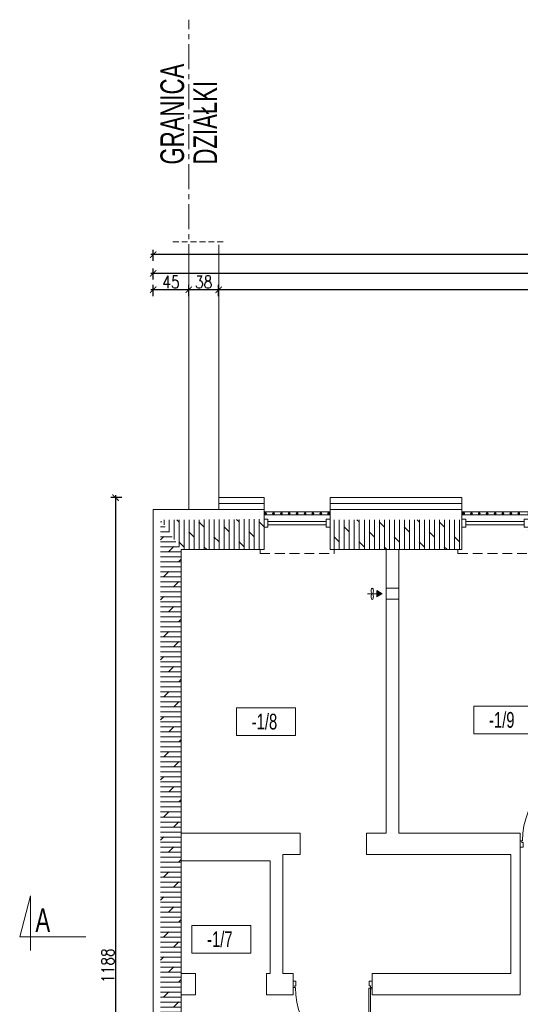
# Model space of a CAD drawing. Header units: millimetres. Extents: x 6354466 to 6508314, y -1889048 to -1342748.
# Tile 5 of 134: x 6381507 to 6387855, y -1855243 to -1842748. Entities that reach past the tile are written whole.
import ezdxf
from ezdxf.enums import TextEntityAlignment as Align

# ---------------------------------------------------------------- set-up
doc = ezdxf.new("R2010")
doc.units = ezdxf.units.MM
doc.header["$PDMODE"] = 3
doc.header["$PDSIZE"] = 10
doc.linetypes.add('CENTER', pattern=[50.8, 31.75, -6.35, 6.35, -6.35])
doc.linetypes.add('HIDDEN', pattern=[0.375, 0.25, -0.125])
for name, color, linetype, lineweight in [('L-2', 167, 'Continuous', 13), ('L-3', 10, 'Continuous', 18), ('L-4', 92, 'Continuous', 20), ('L-5', 152, 'Continuous', 9), ('L-AXIS', 10, 'CENTER', 18), ('L-DIM', 252, 'Continuous', 5), ('L-HATCH', 252, 'Continuous', 5), ('L-ISTN WYPOSAZ', 167, 'Continuous', 5), ('L-ISTNIEJĄCE BUDYNKI', 167, 'Continuous', 5), ('L-PPOŻ', 10, 'Continuous', 9)]:
    doc.layers.add(name, color=color, linetype=linetype, lineweight=lineweight)
doc.styles.add('160', font='simplex.shx', dxfattribs={"width": 0.8, "height": 160})
doc.styles.add('200', font='cdmsimpl.shx', dxfattribs={"width": 0.7, "height": 200})
doc.styles.add('250', font='cdmsimpl.shx', dxfattribs={"width": 0.7, "height": 250})
doc.linetypes.add('BATTING', pattern='A,0.00254,-2.54,[134,ltypeshp.shx,S=2.54,R=0,X=-2.54,Y=0],-5.08,[134,ltypeshp.shx,S=2.54,R=180,X=2.54,Y=0],-2.54', length=10.16254)
doc.dimstyles.new('160', dxfattribs={"dimtxt": 160, "dimasz": 80, "dimexe": 60, "dimexo": 3, "dimgap": 18, "dimtad": 1, "dimdec": 0, "dimlfac": 0.1, "dimrnd": 1, "dimtxsty": '160', "dimblk": 'ARCHTICK', "dimcen": 2.5, "dimdle": 30, "dimadec": 0, "dimazin": 0, "dimtfac": 1, "dimtdec": 0, "dimtix": 1, "dimtmove": 2, "dimatfit": 0, "dimldrblk": 'NONE', "dimfxl": 0, "dimarcsym": 0})

# ---------------------------------------------------------------- blocks, each defined once
blk = doc.blocks.new('PMUI_DRZWI6')
at = {"layer": 'L-ISTNIEJĄCE BUDYNKI'}
for p, q in [((-1000, 40), (-1000, -40)), ((-965, 40), (-1000, 40)), ((-965, -20), (-965, 40)), ((-35, -20), (-35, 40)), ((-35, 40), (0, 40)), ((-1000, -40), (-980, -40)), ((-980, -40), (-980, -20)), ((-980, -20), (-965, -20)), ((-20, -50), (-40, -50)), ((-40, -50), (-40, -1020)), ((-20, -20), (-35, -20)), ((-20, -40), (-20, -20)), ((0, -40), (-20, -40)), ((-20, -50), (-20, -60)), ((-20, -1020), (-20, -50)), ((-40, -1020), (-20, -1020))]:
    blk.add_line(p, q, dxfattribs=at)
for points in [[(0, 40), (0, -40)], [(-20, -50), (-20, -1020)]]:
    blk.add_lwpolyline(points, dxfattribs=at)
blk.add_circle((-10, -50), 10, dxfattribs=at)
blk.add_arc((2, -39), 974, 180.0458, 267.2742, dxfattribs=at)
blk = doc.blocks.new('*U5')
for p, q in [((-5, 0), (-5, -5)), ((5, -5), (5, 0)), ((-5, -5), (5, -5)), ((-2, -5), (-2, -79)), ((2, -5), (2, -79)), ((-5, -84), (-5, -79)), ((-5, -79), (5, -79)), ((5, -79), (5, -84))]:
    blk.add_line(p, q)
blk = doc.blocks.new('opis pom')
at = {"color": 0}
blk.add_lwpolyline([(252897, -40977), (253644, -40977), (253644, -41327), (252897, -41327)], close=True, dxfattribs=at)
at = {"layer": 'L-4', "lineweight": 30, "style": '250', "width": 0.7}
blk.add_attdef('2', text='', height=250, dxfattribs=at).set_placement((253252, -41152), align=Align.MIDDLE_CENTER)
blk = doc.blocks.new('_ArchTick')
at = {"color": 0, "linetype": 'ByBlock', "const_width": 0.15}
blk.add_lwpolyline([(-0.5, -0.5), (0.5, 0.5)], dxfattribs=at)
blk = doc.blocks.new('*D98')
at = {"layer": 'Defpoints', "color": 0, "ltscale": 10}
for p in [(6384030, -1846175), (6413285, -1846723), (6384030, -1848813)]:
    blk.add_point(p, dxfattribs=at)
at = {"layer": 'L-DIM', "color": 0, "lineweight": -2, "ltscale": 10, "transparency": 16777216}
for p, q in [((6384030, -1846255), (6384030, -1846115)), ((6413285, -1846255), (6413285, -1846115)), ((6413315, -1846175), (6384000, -1846175))]:
    blk.add_line(p, q, dxfattribs=at)
at = {"layer": 'L-DIM', "color": 0, "lineweight": -2, "ltscale": 10, "transparency": 16777216, "xscale": 80, "yscale": 80, "zscale": 80, "rotation": 180}
blk.add_blockref('_ArchTick', (6384030, -1846175), dxfattribs=at)
at = {"layer": 'L-DIM', "color": 0, "lineweight": -2, "ltscale": 10, "transparency": 16777216, "xscale": 80, "yscale": 80, "zscale": 80}
blk.add_blockref('_ArchTick', (6413285, -1846175), dxfattribs=at)
at = {"layer": 'L-DIM', "color": 0, "ltscale": 10, "transparency": 16777216, "insert": (6398658, -1846077), "char_height": 160, "attachment_point": 5, "style": '160'}
blk.add_mtext('2926', dxfattribs=at)
blk = doc.blocks.new('_None')
blk = doc.blocks.new('*D99')
at = {"layer": 'Defpoints', "color": 0, "ltscale": 10, "transparency": 16777216}
for p in [(6383650, -1846175), (6384030, -1848748), (6383650, -1848963)]:
    blk.add_point(p, dxfattribs=at)
at = {"layer": 'L-HATCH', "color": 0, "lineweight": -2, "ltscale": 10, "transparency": 16777216}
for p, q in [((6383650, -1846255), (6383650, -1846115)), ((6384030, -1846255), (6384030, -1846115)), ((6384060, -1846175), (6383620, -1846175))]:
    blk.add_line(p, q, dxfattribs=at)
at = {"layer": 'L-HATCH', "color": 0, "lineweight": -2, "ltscale": 10, "transparency": 16777216, "xscale": 80, "yscale": 80, "zscale": 80, "rotation": 180}
blk.add_blockref('_ArchTick', (6383650, -1846175), dxfattribs=at)
at = {"layer": 'L-HATCH', "color": 0, "lineweight": -2, "ltscale": 10, "transparency": 16777216, "xscale": 80, "yscale": 80, "zscale": 80}
blk.add_blockref('_ArchTick', (6384030, -1846175), dxfattribs=at)
at = {"layer": 'L-HATCH', "color": 0, "ltscale": 10, "transparency": 16777216, "insert": (6383840, -1846077), "char_height": 160, "attachment_point": 5, "style": '160'}
blk.add_mtext('38', dxfattribs=at)
blk = doc.blocks.new('*D100')
at = {"layer": 'Defpoints', "color": 0, "ltscale": 10, "transparency": 16777216}
for p in [(6383200, -1846175), (6383200, -1848963), (6383650, -1848963)]:
    blk.add_point(p, dxfattribs=at)
at = {"layer": 'L-HATCH', "color": 0, "lineweight": -2, "ltscale": 10, "transparency": 16777216}
for p, q in [((6383200, -1846255), (6383200, -1846115)), ((6383650, -1846255), (6383650, -1846115)), ((6383680, -1846175), (6383170, -1846175))]:
    blk.add_line(p, q, dxfattribs=at)
at = {"layer": 'L-HATCH', "color": 0, "lineweight": -2, "ltscale": 10, "transparency": 16777216, "xscale": 80, "yscale": 80, "zscale": 80, "rotation": 180}
blk.add_blockref('_ArchTick', (6383200, -1846175), dxfattribs=at)
at = {"layer": 'L-HATCH', "color": 0, "lineweight": -2, "ltscale": 10, "transparency": 16777216, "xscale": 80, "yscale": 80, "zscale": 80}
blk.add_blockref('_ArchTick', (6383650, -1846175), dxfattribs=at)
at = {"layer": 'L-HATCH', "color": 0, "ltscale": 10, "transparency": 16777216, "insert": (6383425, -1846077), "char_height": 160, "attachment_point": 5, "style": '160'}
blk.add_mtext('45', dxfattribs=at)
blk = doc.blocks.new('*D101')
at = {"layer": 'Defpoints', "color": 0, "transparency": 16777216}
for p in [(6413285, -1845966), (6413285, -1846723), (6383200, -1848963)]:
    blk.add_point(p, dxfattribs=at)
at = {"layer": 'L-HATCH', "color": 0, "lineweight": -2, "ltscale": 10, "transparency": 16777216}
for p, q in [((6383170, -1845966), (6413315, -1845966)), ((6383200, -1846046), (6383200, -1845906)), ((6413285, -1846046), (6413285, -1845906))]:
    blk.add_line(p, q, dxfattribs=at)
at = {"layer": 'L-HATCH', "color": 0, "linetype": 'ByBlock', "lineweight": -2, "transparency": 16777216, "xscale": 80, "yscale": 80, "zscale": 80, "rotation": 180}
blk.add_blockref('_ArchTick', (6383200, -1845966), dxfattribs=at)
at = {"layer": 'L-HATCH', "color": 0, "linetype": 'ByBlock', "lineweight": -2, "transparency": 16777216, "xscale": 80, "yscale": 80, "zscale": 80}
blk.add_blockref('_ArchTick', (6413285, -1845966), dxfattribs=at)
at = {"layer": 'L-HATCH', "color": 0, "ltscale": 10, "transparency": 16777216, "insert": (6398243, -1845868), "char_height": 160, "attachment_point": 5, "style": '160'}
blk.add_mtext('3009', dxfattribs=at)
blk = doc.blocks.new('*D102')
at = {"layer": 'Defpoints', "color": 0, "ltscale": 10, "transparency": 16777216}
for p in [(6383200, -1845730), (6413285, -1846723), (6383200, -1848963)]:
    blk.add_point(p, dxfattribs=at)
at = {"layer": 'L-DIM', "color": 0, "lineweight": -2, "ltscale": 10, "transparency": 16777216}
for p, q in [((6413315, -1845730), (6383170, -1845730)), ((6383200, -1845810), (6383200, -1845670)), ((6413285, -1845810), (6413285, -1845670))]:
    blk.add_line(p, q, dxfattribs=at)
at = {"layer": 'L-DIM', "color": 0, "lineweight": -2, "ltscale": 10, "transparency": 16777216, "xscale": 80, "yscale": 80, "zscale": 80, "rotation": 180}
blk.add_blockref('_ArchTick', (6383200, -1845730), dxfattribs=at)
at = {"layer": 'L-DIM', "color": 0, "lineweight": -2, "ltscale": 10, "transparency": 16777216, "xscale": 80, "yscale": 80, "zscale": 80}
blk.add_blockref('_ArchTick', (6413285, -1845730), dxfattribs=at)
at = {"layer": 'L-DIM', "color": 0, "ltscale": 10, "transparency": 16777216, "insert": (6398243, -1845632), "char_height": 160, "attachment_point": 5, "style": '160'}
blk.add_mtext('3009', dxfattribs=at)
blk = doc.blocks.new('*D107')
at = {"layer": 'Defpoints', "color": 0, "transparency": 16777216}
for p in [(6413285, -1848813), (6382723, -1860693), (6383200, -1860693)]:
    blk.add_point(p, dxfattribs=at)
at = {"layer": 'L-DIM', "color": 0, "lineweight": -2, "ltscale": 10, "transparency": 16777216}
for p, q in [((6382803, -1848813), (6382663, -1848813)), ((6382723, -1848783), (6382723, -1860723)), ((6382803, -1860693), (6382663, -1860693))]:
    blk.add_line(p, q, dxfattribs=at)
at = {"layer": 'L-DIM', "color": 0, "linetype": 'ByBlock', "lineweight": -2, "transparency": 16777216, "xscale": 80, "yscale": 80, "zscale": 80}
for p, rotation in [((6382723, -1848813), 90), ((6382723, -1860693), 270)]:
    blk.add_blockref('_ArchTick', p, dxfattribs=dict(at, rotation=rotation))
at = {"layer": 'L-DIM', "color": 0, "ltscale": 10, "transparency": 16777216, "insert": (6382625, -1854753), "char_height": 160, "attachment_point": 5, "rotation": 90, "style": '160'}
blk.add_mtext('1188', dxfattribs=at)

msp = doc.modelspace()

# ---------------------------------------------------------------- hatches: boundary and pattern name
at = {"layer": 'L-HATCH', "ltscale": 10, "true_color": 0x139b48, "transparency": 33554687}
h = msp.add_hatch(dxfattribs=at)
h.set_pattern_fill('DOLMIT', color=114, scale=10, angle=90)
h.paths.add_polyline_path([(6384605.3, -1849087), (6383293.6, -1849097.3), (6383555.3, -1849473.4), (6384605.3, -1849473.4)])
h = msp.add_hatch(dxfattribs=at)
h.set_pattern_fill('DOLMIT', color=114, scale=10)
h.paths.add_polyline_path([(6383555.3, -1855123.4), (6383555.3, -1854853.4), (6383555.3, -1853423.4), (6383555.3, -1853073.4), (6383555.3, -1849473.4), (6383293.6, -1849097.3), (6383293.6, -1860572.6), (6383555.3, -1860233.4)])
h = msp.add_hatch(dxfattribs=at)
h.set_pattern_fill('DOLMIT', color=114, scale=10, angle=90)
h.paths.add_polyline_path([(6393450.3, -1849137.3), (6393030.3, -1849137.3), (6393030.3, -1849623.4), (6393450.3, -1849623.4)])
h.paths.add_polyline_path([(6395645.3, -1849153.1), (6394290.3, -1849153.1), (6394290.3, -1849623.4), (6395300.3, -1849623.4), (6395645.3, -1849623.4), (6395645.3, -1849373.4)])
h.paths.add_polyline_path([(6390330.3, -1849105.6), (6389395.3, -1849105.6), (6389395.3, -1849623.4), (6389910.3, -1849623.4), (6390330.3, -1849623.4)])
h.paths.add_polyline_path([(6389395.3, -1849105.6), (6387955.3, -1849105.6), (6387955.3, -1849473.4), (6388955.3, -1849473.4), (6389395.3, -1849473.4)])
h.paths.add_polyline_path([(6387115.3, -1849093.3), (6385445.3, -1849093.3), (6385445.3, -1849473.4), (6386155.3, -1849473.4), (6386315.3, -1849473.4), (6387115.3, -1849473.4)])
at = {"layer": 'L-ISTN WYPOSAZ'}
h = msp.add_hatch(color=256, dxfattribs=at)
h.dxf.hatch_style = 1
h.paths.add_polyline_path([(6386105.3, -1850033.4), (6386037, -1849993.9), (6386037, -1850072.9)])

# ---------------------------------------------------------------- linework, layer by layer
at = {"layer": 'L-3', "ltscale": 10}
for p, q in [((6384605.3, -1848963.4), (6384605.3, -1848813.4)), ((6385445.3, -1848963.4), (6385445.3, -1848813.4)), ((6387115.3, -1848963.4), (6387115.3, -1848813.4)), ((6384030.3, -1848963.4), (6384605.3, -1848963.4)), ((6385445.3, -1848963.4), (6387115.3, -1848963.4))]:
    msp.add_line(p, q, dxfattribs=at)
at = {"layer": 'L-3'}
for p, q in [((6381507.1, -1854387.2), (6381645.6, -1853867.5)), ((6381645.6, -1853867.5), (6381645.6, -1854559.4)), ((6382345.2, -1854387.2), (6381507.1, -1854387.2))]:
    msp.add_line(p, q, dxfattribs=at)
at = {"layer": 'L-3', "ltscale": 10}
for points in [[(6384605.3, -1848813.4), (6384030.3, -1848813.4)], [(6387115.3, -1848813.4), (6385445.3, -1848813.4)]]:
    msp.add_lwpolyline(points, dxfattribs=at)
at = {"layer": 'L-3', "linetype": 'BATTING', "ltscale": 7}
for points in [[(6384605.3, -1848888.4), (6384030.3, -1848888.4)], [(6387115.3, -1848888.4), (6385445.3, -1848888.4)]]:
    msp.add_lwpolyline(points, dxfattribs=at)
at = {"layer": 'L-3', "ltscale": 500}
for points in [[(6384605.3, -1848993.4), (6385445.3, -1848993.4), (6385445.3, -1849033.4), (6384605.3, -1849033.4)], [(6387115.3, -1848993.4), (6387955.3, -1848993.4), (6387955.3, -1849033.4), (6387115.3, -1849033.4)]]:
    msp.add_lwpolyline(points, close=True, dxfattribs=at)
for centre, radius in [((6384625.3, -1849013.4), 12), ((6384625.3, -1849013.4), 11), ((6384625.3, -1849013.4), 10), ((6384625.3, -1849013.4), 9), ((6384625.3, -1849013.4), 8), ((6384625.3, -1849013.4), 7), ((6384625.3, -1849013.4), 6), ((6384625.3, -1849013.4), 5), ((6384725.3, -1849013.4), 12), ((6384725.3, -1849013.4), 11), ((6384725.3, -1849013.4), 10), ((6384725.3, -1849013.4), 9), ((6384725.3, -1849013.4), 8), ((6384725.3, -1849013.4), 7), ((6384725.3, -1849013.4), 6), ((6384725.3, -1849013.4), 5), ((6384725.3, -1849013.4), 4), ((6384725.3, -1849013.4), 3), ((6384725.3, -1849013.4), 3), ((6384725.3, -1849013.4), 2), ((6384725.3, -1849013.4), 1), ((6384825.3, -1849013.4), 12), ((6384825.3, -1849013.4), 11), ((6384825.3, -1849013.4), 10), ((6384825.3, -1849013.4), 9), ((6384825.3, -1849013.4), 8), ((6384825.3, -1849013.4), 7), ((6384825.3, -1849013.4), 6), ((6384825.3, -1849013.4), 5), ((6384825.3, -1849013.4), 4), ((6384825.3, -1849013.4), 3), ((6384825.3, -1849013.4), 3), ((6384825.3, -1849013.4), 2), ((6384825.3, -1849013.4), 1), ((6384925.3, -1849013.4), 12), ((6384925.3, -1849013.4), 11), ((6384925.3, -1849013.4), 10), ((6384925.3, -1849013.4), 9), ((6384925.3, -1849013.4), 8), ((6384925.3, -1849013.4), 7), ((6384925.3, -1849013.4), 6), ((6384925.3, -1849013.4), 5), ((6384925.3, -1849013.4), 4), ((6384925.3, -1849013.4), 3), ((6384925.3, -1849013.4), 3), ((6384925.3, -1849013.4), 2), ((6384925.3, -1849013.4), 1), ((6385025.3, -1849013.4), 12), ((6385025.3, -1849013.4), 11), ((6385025.3, -1849013.4), 10), ((6385025.3, -1849013.4), 9), ((6385025.3, -1849013.4), 8), ((6385025.3, -1849013.4), 7), ((6385025.3, -1849013.4), 6), ((6385025.3, -1849013.4), 5), ((6385025.3, -1849013.4), 4), ((6385025.3, -1849013.4), 3), ((6385025.3, -1849013.4), 3), ((6385025.3, -1849013.4), 2), ((6385025.3, -1849013.4), 1), ((6385125.3, -1849013.4), 12), ((6385125.3, -1849013.4), 11), ((6385125.3, -1849013.4), 10), ((6385125.3, -1849013.4), 9), ((6385125.3, -1849013.4), 8), ((6385125.3, -1849013.4), 7), ((6385125.3, -1849013.4), 6), ((6385125.3, -1849013.4), 5), ((6385125.3, -1849013.4), 4), ((6385125.3, -1849013.4), 3), ((6385125.3, -1849013.4), 3), ((6385125.3, -1849013.4), 2), ((6385125.3, -1849013.4), 1), ((6385225.3, -1849013.4), 12), ((6385225.3, -1849013.4), 11), ((6385225.3, -1849013.4), 10), ((6385225.3, -1849013.4), 9), ((6385225.3, -1849013.4), 8), ((6385225.3, -1849013.4), 7), ((6385225.3, -1849013.4), 6), ((6385225.3, -1849013.4), 5), ((6385225.3, -1849013.4), 4), ((6385225.3, -1849013.4), 3), ((6385225.3, -1849013.4), 3), ((6385225.3, -1849013.4), 2), ((6385225.3, -1849013.4), 1), ((6385325.3, -1849013.4), 12), ((6385325.3, -1849013.4), 11), ((6385325.3, -1849013.4), 10), ((6385325.3, -1849013.4), 9), ((6385325.3, -1849013.4), 8), ((6385325.3, -1849013.4), 7), ((6385325.3, -1849013.4), 6), ((6385325.3, -1849013.4), 5), ((6385325.3, -1849013.4), 4), ((6385325.3, -1849013.4), 3), ((6385325.3, -1849013.4), 3), ((6385325.3, -1849013.4), 2), ((6385325.3, -1849013.4), 1), ((6387135.3, -1849013.4), 6), ((6387235.3, -1849013.4), 12), ((6387235.3, -1849013.4), 11), ((6387235.3, -1849013.4), 10), ((6387235.3, -1849013.4), 9), ((6387235.3, -1849013.4), 8), ((6387235.3, -1849013.4), 7), ((6387235.3, -1849013.4), 6), ((6387235.3, -1849013.4), 5), ((6387235.3, -1849013.4), 4), ((6387235.3, -1849013.4), 3), ((6387235.3, -1849013.4), 3), ((6387235.3, -1849013.4), 2), ((6387235.3, -1849013.4), 1), ((6387335.3, -1849013.4), 12), ((6387335.3, -1849013.4), 11), ((6387335.3, -1849013.4), 10), ((6387335.3, -1849013.4), 9), ((6387335.3, -1849013.4), 8), ((6387335.3, -1849013.4), 7), ((6387335.3, -1849013.4), 6), ((6387335.3, -1849013.4), 5), ((6387335.3, -1849013.4), 4), ((6387335.3, -1849013.4), 3), ((6387335.3, -1849013.4), 3), ((6387335.3, -1849013.4), 2), ((6387335.3, -1849013.4), 1), ((6387435.3, -1849013.4), 12), ((6387435.3, -1849013.4), 11), ((6387435.3, -1849013.4), 10), ((6387435.3, -1849013.4), 9), ((6387435.3, -1849013.4), 8), ((6387435.3, -1849013.4), 7), ((6387435.3, -1849013.4), 6), ((6387435.3, -1849013.4), 5), ((6387435.3, -1849013.4), 4), ((6387435.3, -1849013.4), 3), ((6387435.3, -1849013.4), 3), ((6387435.3, -1849013.4), 2), ((6387435.3, -1849013.4), 1), ((6387535.3, -1849013.4), 12), ((6387535.3, -1849013.4), 11), ((6387535.3, -1849013.4), 10), ((6387535.3, -1849013.4), 9), ((6387535.3, -1849013.4), 8), ((6387535.3, -1849013.4), 7), ((6387535.3, -1849013.4), 6), ((6387535.3, -1849013.4), 5), ((6387535.3, -1849013.4), 4), ((6387535.3, -1849013.4), 3), ((6387535.3, -1849013.4), 3), ((6387535.3, -1849013.4), 2), ((6387535.3, -1849013.4), 1), ((6387635.3, -1849013.4), 12), ((6387635.3, -1849013.4), 11), ((6387635.3, -1849013.4), 10), ((6387635.3, -1849013.4), 9), ((6387635.3, -1849013.4), 8), ((6387635.3, -1849013.4), 7), ((6387635.3, -1849013.4), 6), ((6387635.3, -1849013.4), 5), ((6387635.3, -1849013.4), 4), ((6387635.3, -1849013.4), 3), ((6387635.3, -1849013.4), 3), ((6387635.3, -1849013.4), 2), ((6387635.3, -1849013.4), 1), ((6387735.3, -1849013.4), 12), ((6387735.3, -1849013.4), 11), ((6387735.3, -1849013.4), 10), ((6387735.3, -1849013.4), 9), ((6387735.3, -1849013.4), 8), ((6387735.3, -1849013.4), 7), ((6387735.3, -1849013.4), 6), ((6387735.3, -1849013.4), 5), ((6387735.3, -1849013.4), 4), ((6387735.3, -1849013.4), 3), ((6387735.3, -1849013.4), 3), ((6387735.3, -1849013.4), 2), ((6387735.3, -1849013.4), 1), ((6387835.3, -1849013.4), 12), ((6387835.3, -1849013.4), 11), ((6387835.3, -1849013.4), 10), ((6387835.3, -1849013.4), 9), ((6387835.3, -1849013.4), 8), ((6387835.3, -1849013.4), 7), ((6387835.3, -1849013.4), 6), ((6387835.3, -1849013.4), 5), ((6387835.3, -1849013.4), 4), ((6387835.3, -1849013.4), 3), ((6387835.3, -1849013.4), 3), ((6387835.3, -1849013.4), 2), ((6387835.3, -1849013.4), 1)]:
    msp.add_circle(centre, radius, dxfattribs=at)
at = {"layer": 'L-AXIS', "ltscale": 10}
for p, q in [((6383650.3, -1848963.4), (6383650.3, -1842748.5)), ((6383200.3, -1860693.4), (6383200.3, -1848963.4))]:
    msp.add_line(p, q, dxfattribs=at)
at = {"layer": 'L-DIM', "ltscale": 10}
msp.add_lwpolyline([(6383555.3, -1854853.4), (6383555.3, -1853423.4)], dxfattribs=at)
at = {"layer": 'L-HATCH', "linetype": 'HIDDEN', "ltscale": 300}
msp.add_line((6383449.6, -1845568.5), (6384098.4, -1845568.5), dxfattribs=at)
at = {"layer": 'L-HATCH', "ltscale": 10}
for p, q in [((6384030.3, -1848963.4), (6383650.3, -1848963.4)), ((6386315.3, -1849473.4), (6386155.3, -1849473.4)), ((6383555.3, -1853073.4), (6383555.3, -1853423.4)), ((6383555.3, -1855123.4), (6383555.3, -1854853.4))]:
    msp.add_line(p, q, dxfattribs=at)
at = {"layer": 'L-HATCH', "linetype": 'HIDDEN', "ltscale": 500}
for p, q in [((6384555.3, -1849473.4), (6384555.3, -1849523.4)), ((6385495.3, -1849523.4), (6385495.3, -1849473.4)), ((6387065.3, -1849473.4), (6387065.3, -1849523.4)), ((6384555.3, -1849523.4), (6385495.3, -1849523.4)), ((6387065.3, -1849523.4), (6388005.3, -1849523.4))]:
    msp.add_line(p, q, dxfattribs=at)
for centre, radius in [((6384625.3, -1849013.4), 4), ((6384625.3, -1849013.4), 3), ((6384625.3, -1849013.4), 3), ((6384625.3, -1849013.4), 2), ((6384625.3, -1849013.4), 1), ((6385425.3, -1849013.4), 12), ((6385425.3, -1849013.4), 11), ((6385425.3, -1849013.4), 10), ((6385425.3, -1849013.4), 9), ((6385425.3, -1849013.4), 8), ((6385425.3, -1849013.4), 7), ((6385425.3, -1849013.4), 6), ((6385425.3, -1849013.4), 5), ((6385425.3, -1849013.4), 4), ((6385425.3, -1849013.4), 3), ((6385425.3, -1849013.4), 3), ((6385425.3, -1849013.4), 2), ((6385425.3, -1849013.4), 1), ((6387135.3, -1849013.4), 12), ((6387135.3, -1849013.4), 11), ((6387135.3, -1849013.4), 10), ((6387135.3, -1849013.4), 9), ((6387135.3, -1849013.4), 8), ((6387135.3, -1849013.4), 7), ((6387135.3, -1849013.4), 5), ((6387135.3, -1849013.4), 4), ((6387135.3, -1849013.4), 3), ((6387135.3, -1849013.4), 3), ((6387135.3, -1849013.4), 2), ((6387135.3, -1849013.4), 1)]:
    msp.add_circle(centre, radius, dxfattribs=at)
at = {"layer": 'L-ISTN WYPOSAZ'}
for p, q in [((6386315.3, -1849963.4), (6386155.3, -1849963.4)), ((6386037, -1850033.4), (6385918.6, -1850033.4)), ((6386315.3, -1850103.4), (6386155.3, -1850103.4))]:
    msp.add_line(p, q, dxfattribs=at)
msp.add_lwpolyline([(6386105.3, -1850033.4), (6386037, -1849993.9), (6386037, -1850072.9)], close=True, dxfattribs=at)
at = {"layer": 'L-ISTN WYPOSAZ', "extrusion": (0, 0, -1)}
for centre in [(6385977.8, -1849997.9), (6385977.8, -1850068.8)]:
    msp.add_ellipse(centre, major_axis=(0, 35.5), ratio=0.4001939, dxfattribs=at)
at = {"layer": 'L-ISTNIEJĄCE BUDYNKI'}
for p, q in [((6383650.3, -1848963.4), (6383650.3, -1845603.7)), ((6384030.3, -1848963.4), (6384030.3, -1845603.7)), ((6383200.3, -1860693.4), (6383200.3, -1848963.4)), ((6384605.3, -1849473.4), (6384605.3, -1848963.4)), ((6384605.3, -1849373.4), (6384605.3, -1848963.4)), ((6383555.3, -1849473.4), (6383555.3, -1853073.4)), ((6384605.3, -1849473.4), (6383555.3, -1849473.4)), ((6386155.3, -1849473.4), (6385445.3, -1849473.4)), ((6386155.3, -1849473.4), (6386155.3, -1849963.4)), ((6386315.3, -1849473.4), (6386315.3, -1849963.4)), ((6387115.3, -1849473.4), (6386315.3, -1849473.4)), ((6386155.3, -1849963.4), (6386155.3, -1850103.4)), ((6386315.3, -1849963.4), (6386315.3, -1850103.4)), ((6386155.3, -1850103.4), (6386155.3, -1853073.4)), ((6386315.3, -1850103.4), (6386315.3, -1853073.4)), ((6385065.3, -1853073.4), (6383555.3, -1853073.4)), ((6385065.3, -1853073.4), (6385065.3, -1853343.4)), ((6386155.3, -1853073.4), (6385905.3, -1853073.4)), ((6385905.3, -1853073.4), (6385905.3, -1853343.4)), ((6387855.3, -1853073.4), (6386315.3, -1853073.4)), ((6387855.3, -1853343.4), (6387855.3, -1853073.4)), ((6384845.3, -1853343.4), (6385065.3, -1853343.4)), ((6384845.3, -1853343.4), (6384845.3, -1854173.4)), ((6385905.3, -1853343.4), (6387735.3, -1853343.4)), ((6387735.3, -1854068.4), (6387735.3, -1853343.4)), ((6387735.3, -1853343.4), (6387735.3, -1854853.4)), ((6387855.3, -1853343.4), (6387855.3, -1854853.4)), ((6383555.3, -1853423.4), (6383555.3, -1854853.4)), ((6383555.3, -1853423.4), (6384685.3, -1853423.4)), ((6384685.3, -1853423.4), (6384685.3, -1854173.4)), ((6384685.3, -1854173.4), (6384685.3, -1854853.4)), ((6384845.3, -1854173.4), (6384845.3, -1854853.4)), ((6387735.3, -1854853.4), (6387735.3, -1854128.4)), ((6383555.3, -1854853.4), (6383735.3, -1854853.4)), ((6383735.3, -1855123.4), (6383735.3, -1854853.4)), ((6384635.3, -1854853.4), (6384685.3, -1854853.4)), ((6384635.3, -1855123.4), (6384635.3, -1854853.4)), ((6384845.3, -1854853.4), (6384975.3, -1854853.4)), ((6384975.3, -1855123.4), (6384975.3, -1854853.4)), ((6385975.3, -1854853.4), (6387735.3, -1854853.4)), ((6385975.3, -1855123.4), (6385975.3, -1854853.4)), ((6387855.3, -1855123.4), (6387855.3, -1854853.4)), ((6383555.3, -1855123.4), (6383555.3, -1860233.4)), ((6383555.3, -1855123.4), (6383735.3, -1855123.4)), ((6384635.3, -1855123.4), (6384975.3, -1855123.4)), ((6385975.3, -1855123.4), (6387855.3, -1855123.4))]:
    msp.add_line(p, q, dxfattribs=at)
at = {"layer": 'L-ISTNIEJĄCE BUDYNKI', "ltscale": 10}
for p, q in [((6385445.3, -1849473.4), (6385445.3, -1848963.4)), ((6387115.3, -1849473.4), (6387115.3, -1848963.4))]:
    msp.add_line(p, q, dxfattribs=at)
at = {"layer": 'L-PPOŻ', "ltscale": 10}
msp.add_line((6383200.3, -1848963.4), (6383650.3, -1848963.4), dxfattribs=at)

# ---------------------------------------------------------------- block references
at = {"layer": 'L-5'}
ref = msp.add_blockref('opis pom', (6131359.3, -1810503.9), dxfattribs=at)
ref.add_attrib('2', '-1/8', dxfattribs={"layer": 'L-3', "height": 200, "style": '200', "width": 0.7}).set_placement((6384611.5, -1851655.8), align=Align.MIDDLE_CENTER)
ref = msp.add_blockref('opis pom', (6134368.4, -1810482.3), dxfattribs=at)
ref.add_attrib('2', '-1/9', dxfattribs={"layer": 'L-3', "height": 200, "style": '200', "width": 0.7}).set_placement((6387620.6, -1851634.2), align=Align.MIDDLE_CENTER)
ref = msp.add_blockref('opis pom', (6130793.1, -1813265.6), dxfattribs=at)
ref.add_attrib('2', '-1/7', dxfattribs={"layer": 'L-3', "height": 200, "style": '200', "width": 0.7}).set_placement((6384045.3, -1854417.5), align=Align.MIDDLE_CENTER)
at = {"layer": 'L-HATCH', "linetype": 'HIDDEN', "ltscale": 500, "xscale": -10, "yscale": 10, "zscale": 10, "rotation": 270}
for p in [(6385445.3, -1849137), (6387955.3, -1849137)]:
    msp.add_blockref('*U5', p, dxfattribs=at)
at = {"layer": 'L-ISTNIEJĄCE BUDYNKI', "xscale": -1, "rotation": 180}
msp.add_blockref('PMUI_DRZWI6', (6388855.3, -1853208.4), dxfattribs=at)
at = {"layer": 'L-ISTNIEJĄCE BUDYNKI'}
msp.add_blockref('PMUI_DRZWI6', (6385975.3, -1854988.4), dxfattribs=at)

# ---------------------------------------------------------------- texts
at = {"layer": 'L-2', "style": '200', "width": 0.7}
msp.add_text('A', height=300, dxfattribs=at).set_placement((6381705.9, -1854326.7))
at = {"layer": 'L-3', "style": '200', "width": 0.7}
for s, p in [('GRANICA', (6383591.6, -1844586.6)), ('DZIAŁKI', (6384010, -1844586.6))]:
    msp.add_text(s, height=300, rotation=90, dxfattribs=at).set_placement(p)

# ---------------------------------------------------------------- dimensions: what is measured, and where the dimension line sits
at = {"layer": 'L-DIM', "ltscale": 10}
for base, p2, picture, middle in [((6383200.3487778, -1845729.6379721), (6383200.3487778, -1848963.3827958), '*D102', (6398242.8487778, -1845631.6379721)), ((6384030.3487778, -1846175.2295971), (6384030.3487778, -1848813.3827958), '*D98', (6398657.8487778, -1846077.2295971))]:
    dim = msp.add_linear_dim(base=base, p1=(6413285.3487778, -1846723.3827957), p2=p2, dimstyle='160', override={"dimtxsty": '160', "dimldrblk": 'None'}, dxfattribs=at)
    dim.commit()
    dim.dimension.update_dxf_attribs({"geometry": picture, "text_midpoint": middle})
dim = msp.add_linear_dim(base=(6382722.8, -1860693.4), p1=(6413285.3, -1848813.4), p2=(6383200.3, -1860693.4), angle=90, dimstyle='160', override={"dimtxsty": '160', "dimldrblk": 'None'}, dxfattribs=at)
dim.commit()
dim.dimension.update_dxf_attribs({"geometry": '*D107', "text_midpoint": (6382624.8, -1854753.4)})
at = {"layer": 'L-HATCH', "ltscale": 10}
for base, p1, p2, picture, middle in [((6413285.3487778, -1845965.8696761), (6383200.3487778, -1848963.3827958), (6413285.3487778, -1846723.3827957), '*D101', (6398242.8487778, -1845867.8696761)), ((6383200.3, -1846175.2), (6383650.3, -1848963.4), (6383200.3, -1848963.4), '*D100', (6383425.3, -1846077.2)), ((6383650.3, -1846175.2), (6384030.3, -1848748.4), (6383650.3, -1848963.4), '*D99', (6383840.3, -1846077.2))]:
    dim = msp.add_linear_dim(base=base, p1=p1, p2=p2, dimstyle='160', override={"dimtxsty": '160', "dimldrblk": 'None'}, dxfattribs=at)
    dim.commit()
    dim.dimension.update_dxf_attribs({"geometry": picture, "text_midpoint": middle})

doc.saveas('drawing.dxf')
